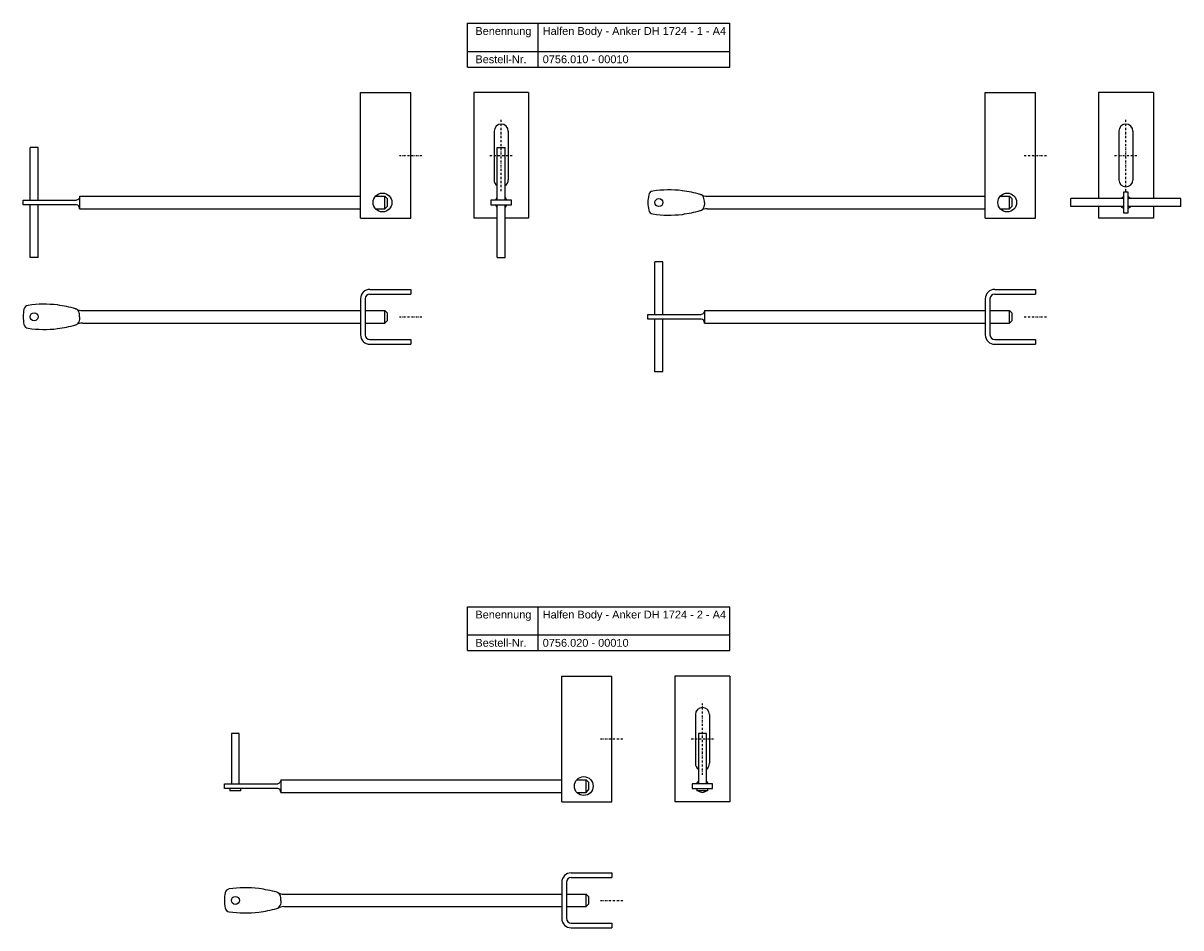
# Model space of a CAD drawing. Header units: millimetres. Extents: x 4063 to 4801, y 250 to 826.
import ezdxf

# ---------------------------------------------------------------- set-up
doc = ezdxf.new("R2010")
doc.units = ezdxf.units.MM
doc.header["$LTSCALE"] = 10
doc.linetypes.add('STRICHPUNKT2', pattern=[0.5, 0.25, -0.125, 0, -0.125])
doc.layers.add('HALFEN', color=2, linetype='Continuous')
doc.styles.add('ARIAL50', font='ARIAL.TTF', dxfattribs={"height": 5})

msp = doc.modelspace()

# ---------------------------------------------------------------- linework, layer by layer
at = {"layer": 'HALFEN'}
for p, q in [((4346.06, 826.41), (4513.26, 826.41)), ((4346.06, 798.41), (4346.06, 826.41)), ((4391.02, 798.41), (4391.02, 826.41)), ((4513.26, 798.41), (4513.26, 826.41)), ((4346.06, 808.41), (4513.26, 808.41)), ((4346.06, 798.41), (4513.26, 798.41)), ((4277.88, 782.15), (4309.88, 782.15)), ((4277.88, 702.15), (4277.88, 782.15)), ((4309.88, 702.15), (4309.88, 782.15)), ((4350.01, 782.15), (4350.01, 702.15)), ((4385.01, 782.15), (4350.01, 782.15)), ((4385.01, 782.15), (4385.01, 702.15)), ((4676.01, 782.15), (4708.01, 782.15)), ((4676.01, 702.15), (4676.01, 782.15)), ((4708.01, 702.15), (4708.01, 782.15)), ((4748.13, 782.15), (4748.13, 714.65)), ((4783.13, 782.15), (4748.13, 782.15)), ((4783.13, 782.15), (4783.13, 714.65)), ((4363.01, 757.65), (4363.01, 726.65)), ((4372.01, 757.65), (4372.01, 726.65)), ((4761.13, 757.65), (4761.13, 726.65)), ((4770.13, 757.65), (4770.13, 726.65)), ((4067.38, 713.65), (4067.38, 747.15)), ((4072.38, 747.15), (4067.38, 747.15)), ((4072.38, 713.65), (4072.38, 747.15)), ((4365.01, 713.65), (4365.01, 747.15)), ((4365.01, 747.15), (4370.01, 747.15)), ((4370.01, 713.65), (4370.01, 747.15)), ((4098.88, 716.15), (4277.88, 716.15)), ((4098.88, 716.15), (4098.88, 708.15)), ((4287.41, 716.15), (4293.38, 716.15)), ((4293.38, 716.15), (4294.88, 714.65)), ((4293.38, 708.15), (4293.38, 716.15)), ((4494.39, 717.33), (4494.51, 717.3)), ((4498.8, 716.15), (4676.01, 716.15)), ((4685.53, 716.15), (4691.51, 716.15)), ((4691.51, 716.15), (4693.01, 714.65)), ((4691.51, 708.15), (4691.51, 716.15)), ((4062.88, 713.65), (4096.88, 713.65)), ((4062.88, 710.65), (4062.88, 713.65)), ((4096.88, 710.65), (4062.88, 710.65)), ((4067.38, 677.15), (4067.38, 710.65)), ((4072.38, 677.15), (4072.38, 710.65)), ((4293.38, 708.15), (4294.88, 709.65)), ((4294.88, 714.65), (4294.88, 709.65)), ((4365.01, 677.15), (4365.01, 710.65)), ((4370.01, 677.15), (4370.01, 710.65)), ((4691.51, 708.15), (4693.01, 709.65)), ((4693.01, 714.65), (4693.01, 709.65)), ((4764.13, 714.65), (4730.63, 714.65)), ((4730.63, 709.65), (4730.63, 714.65)), ((4764.13, 709.65), (4730.63, 709.65)), ((4748.13, 709.65), (4748.13, 702.15)), ((4800.63, 714.65), (4767.13, 714.65)), ((4800.63, 709.65), (4767.13, 709.65)), ((4783.13, 709.65), (4783.13, 702.15)), ((4800.63, 709.65), (4800.63, 714.65)), ((4098.88, 708.15), (4277.88, 708.15)), ((4277.88, 702.15), (4309.88, 702.15)), ((4287.41, 708.15), (4293.38, 708.15)), ((4365.01, 702.15), (4350.01, 702.15)), ((4385.01, 702.15), (4370.01, 702.15)), ((4494.39, 706.97), (4494.51, 707)), ((4498.8, 708.15), (4676.01, 708.15)), ((4676.01, 702.15), (4708.01, 702.15)), ((4685.53, 708.15), (4691.51, 708.15)), ((4783.13, 702.15), (4748.13, 702.15)), ((4072.38, 677.15), (4067.38, 677.15)), ((4365.01, 677.15), (4370.01, 677.15)), ((4465.51, 640.84), (4465.51, 674.34)), ((4470.51, 674.34), (4465.51, 674.34)), ((4470.51, 640.84), (4470.51, 674.34)), ((4283.88, 656.84), (4309.88, 656.84)), ((4309.88, 656.84), (4309.88, 653.84)), ((4682.01, 656.84), (4708.01, 656.84)), ((4708.01, 656.84), (4708.01, 653.84)), ((4277.88, 650.84), (4277.88, 627.84)), ((4280.88, 650.84), (4280.88, 627.84)), ((4283.88, 653.84), (4309.88, 653.84)), ((4676.01, 650.84), (4676.01, 627.84)), ((4679.01, 650.84), (4679.01, 627.84)), ((4682.01, 653.84), (4708.01, 653.84)), ((4096.27, 644.52), (4096.39, 644.48)), ((4100.67, 643.34), (4277.88, 643.34)), ((4280.88, 643.34), (4293.38, 643.34)), ((4293.38, 635.34), (4293.38, 643.34)), ((4293.38, 643.34), (4294.88, 641.84)), ((4497.01, 643.34), (4676.01, 643.34)), ((4497.01, 643.34), (4497.01, 635.34)), ((4679.01, 643.34), (4691.51, 643.34)), ((4691.51, 635.34), (4691.51, 643.34)), ((4691.51, 643.34), (4693.01, 641.84)), ((4100.67, 635.34), (4277.88, 635.34)), ((4280.88, 635.34), (4293.38, 635.34)), ((4293.38, 635.34), (4294.88, 636.84)), ((4294.88, 641.84), (4294.88, 636.84)), ((4461.01, 640.84), (4495.01, 640.84)), ((4461.01, 637.84), (4461.01, 640.84)), ((4495.01, 637.84), (4461.01, 637.84)), ((4465.51, 604.34), (4465.51, 637.84)), ((4470.51, 604.34), (4470.51, 637.84)), ((4497.01, 635.34), (4676.01, 635.34)), ((4679.01, 635.34), (4691.51, 635.34)), ((4691.51, 635.34), (4693.01, 636.84)), ((4693.01, 641.84), (4693.01, 636.84)), ((4096.27, 634.15), (4096.39, 634.19)), ((4283.88, 624.84), (4309.88, 624.84)), ((4283.88, 621.84), (4309.88, 621.84)), ((4309.88, 624.84), (4309.88, 621.84)), ((4682.01, 624.84), (4708.01, 624.84)), ((4682.01, 621.84), (4708.01, 621.84)), ((4708.01, 624.84), (4708.01, 621.84)), ((4470.51, 604.34), (4465.51, 604.34)), ((4346.06, 454.66), (4513.26, 454.66)), ((4346.06, 426.66), (4346.06, 454.66)), ((4391.02, 426.66), (4391.02, 454.66)), ((4513.26, 426.66), (4513.26, 454.66)), ((4346.06, 436.66), (4513.26, 436.66)), ((4346.06, 426.66), (4513.26, 426.66)), ((4406.13, 410.4), (4438.13, 410.4)), ((4406.13, 330.4), (4406.13, 410.4)), ((4438.13, 330.4), (4438.13, 410.4)), ((4478.26, 410.4), (4478.26, 330.4)), ((4513.26, 410.4), (4478.26, 410.4)), ((4513.26, 410.4), (4513.26, 330.4)), ((4491.26, 385.9), (4491.26, 354.9)), ((4500.26, 385.9), (4500.26, 354.9)), ((4195.63, 373.9), (4195.63, 341.9)), ((4200.63, 373.9), (4195.63, 373.9)), ((4200.63, 341.9), (4200.63, 373.9)), ((4493.26, 373.9), (4493.26, 341.9)), ((4498.26, 373.9), (4493.26, 373.9)), ((4498.26, 341.9), (4498.26, 373.9)), ((4191.13, 341.9), (4225.13, 341.9)), ((4191.13, 338.9), (4191.13, 341.9)), ((4227.13, 344.4), (4406.13, 344.4)), ((4227.13, 344.4), (4227.13, 336.4)), ((4415.65, 344.4), (4421.63, 344.4)), ((4421.63, 344.4), (4423.13, 342.9)), ((4421.63, 336.4), (4421.63, 344.4)), ((4423.13, 342.9), (4423.13, 337.9)), ((4225.13, 338.9), (4191.13, 338.9)), ((4194.63, 338.9), (4194.63, 337.4)), ((4201.63, 337.4), (4194.63, 337.4)), ((4201.63, 337.4), (4201.63, 338.9)), ((4227.13, 336.4), (4406.13, 336.4)), ((4415.65, 336.4), (4421.63, 336.4)), ((4421.63, 336.4), (4423.13, 337.9)), ((4492.26, 338.9), (4492.26, 337.4)), ((4499.26, 337.4), (4492.26, 337.4)), ((4499.26, 337.4), (4499.26, 338.9)), ((4406.13, 330.4), (4438.13, 330.4)), ((4513.26, 330.4), (4478.26, 330.4)), ((4412.13, 285.08), (4438.13, 285.08)), ((4412.13, 282.08), (4438.13, 282.08)), ((4438.13, 285.08), (4438.13, 282.08)), ((4406.13, 279.08), (4406.13, 256.08)), ((4409.13, 279.08), (4409.13, 256.08)), ((4224.51, 272.77), (4224.63, 272.73)), ((4228.92, 271.58), (4406.13, 271.58)), ((4409.13, 271.58), (4421.63, 271.58)), ((4421.63, 263.58), (4421.63, 271.58)), ((4421.63, 271.58), (4423.13, 270.08)), ((4423.13, 270.08), (4423.13, 265.08)), ((4224.51, 262.4), (4224.63, 262.44)), ((4228.92, 263.58), (4406.13, 263.58)), ((4409.13, 263.58), (4421.63, 263.58)), ((4421.63, 263.58), (4423.13, 265.08)), ((4412.13, 253.08), (4438.13, 253.08)), ((4438.13, 253.08), (4438.13, 250.08)), ((4412.13, 250.08), (4438.13, 250.08))]:
    msp.add_line(p, q, dxfattribs=at)
at = {"layer": 'HALFEN', "color": 1, "linetype": 'STRICHPUNKT2', "ltscale": 0.5}
for p, q in [((4367.51, 719.4), (4367.51, 764.9)), ((4765.63, 719.4), (4765.63, 764.9)), ((4302.63, 742.15), (4317.13, 742.15)), ((4360.26, 742.15), (4374.76, 742.15)), ((4700.76, 742.15), (4715.26, 742.15)), ((4758.38, 742.15), (4772.88, 742.15)), ((4302.63, 639.34), (4317.13, 639.34)), ((4700.76, 639.34), (4715.26, 639.34)), ((4495.76, 347.65), (4495.76, 393.15)), ((4430.88, 370.4), (4445.38, 370.4)), ((4488.51, 370.4), (4503.01, 370.4)), ((4430.88, 267.58), (4445.38, 267.58))]:
    msp.add_line(p, q, dxfattribs=at)
at = {"layer": 'HALFEN'}
for points in [[(4767.13, 705.65), (4767.13, 718.65), (4764.13, 718.65), (4764.13, 705.65)], [(4361.01, 710.65), (4374.01, 710.65), (4374.01, 713.65), (4361.01, 713.65)], [(4489.26, 338.9), (4502.26, 338.9), (4502.26, 341.9), (4489.26, 341.9)]]:
    msp.add_lwpolyline(points, close=True, dxfattribs=at)
for centre, radius in [((4291.88, 712.15), 6), ((4690.01, 712.15), 6), ((4468.01, 712.15), 2.55), ((4069.88, 639.34), 2.55), ((4420.13, 340.4), 6), ((4198.13, 267.58), 2.55)]:
    msp.add_circle(centre, radius, dxfattribs=at)
for centre, radius, start, end in [((4367.51, 757.65), 4.5, 0, 180), ((4765.63, 757.65), 4.5, 0, 180), ((4367.51, 726.65), 4.5, 180, 236.25101), ((4367.51, 726.65), 4.5, 303.74899, 0), ((4765.63, 726.65), 4.5, 180, 0), ((4491, 711.44), 30, 169.27972, 178.638), ((4464.47, 716.46), 3, 96.76983, 169.27972), ((4474.44, 649.24), 70.95, 83.11237, 98.37122), ((4468.59, 620.72), 100, 75.04435, 81.73937), ((4493.67, 714.42), 3, 20.79306, 73.56938), ((4498.8, 724.15), 8, 242.20315, 270), ((4765.63, 712.15), 4, 112.02431, 141.31781), ((4765.63, 712.15), 4, 38.68219, 67.97569), ((4367.51, 712.15), 4, 128.68219, 157.97569), ((4367.51, 712.15), 4, 202.02431, 231.31781), ((4367.51, 712.15), 4, 22.02431, 51.31781), ((4367.51, 712.15), 4, 308.68219, 337.97569), ((4491, 712.86), 30, 181.362, 190.72028), ((4493.67, 709.88), 3, 286.43062, 339.20694), ((4765.63, 712.15), 4, 218.68219, 247.97569), ((4765.63, 712.15), 4, 292.02431, 321.31781), ((4464.47, 707.84), 3, 190.72028, 263.23017), ((4474.44, 775.06), 70.95, 261.62878, 276.88763), ((4468.59, 803.58), 100, 278.26063, 284.95565), ((4498.8, 700.15), 8, 90, 117.79685), ((4283.88, 650.84), 6, 90, 180), ((4682.01, 650.84), 6, 90, 180), ((4283.88, 650.84), 3, 90, 180), ((4682.01, 650.84), 3, 90, 180), ((4092.88, 638.62), 30, 169.27972, 178.638), ((4066.35, 643.65), 3, 96.76983, 169.27972), ((4076.32, 576.43), 70.95, 83.11237, 98.37122), ((4070.47, 547.91), 100, 75.04435, 81.73937), ((4095.54, 641.61), 3, 20.79306, 73.56938), ((4100.67, 651.34), 8, 242.20315, 270), ((4092.88, 640.05), 30, 181.362, 190.72028), ((4066.35, 635.03), 3, 190.72028, 263.23017), ((4095.54, 637.07), 3, 286.43062, 339.20694), ((4100.67, 627.34), 8, 90, 117.79685), ((4076.32, 702.25), 70.95, 261.62878, 276.88763), ((4070.47, 730.77), 100, 278.26063, 284.95565), ((4283.88, 627.84), 6, 180, 270), ((4283.88, 627.84), 3, 180, 270), ((4682.01, 627.84), 6, 180, 270), ((4682.01, 627.84), 3, 180, 270), ((4495.76, 385.9), 4.5, 0, 180), ((4495.76, 354.9), 4.5, 180, 236.25101), ((4495.76, 354.9), 4.5, 303.74899, 0), ((4495.76, 340.4), 4, 128.68219, 157.97569), ((4495.76, 340.4), 4, 22.02431, 51.31781), ((4495.76, 340.4), 4, 202.02431, 208.95502), ((4495.76, 340.4), 4, 228.59038, 311.40962), ((4495.76, 340.4), 4, 331.04498, 337.97569), ((4412.13, 279.08), 6, 90, 180), ((4412.13, 279.08), 3, 90, 180), ((4194.59, 271.89), 3, 96.76983, 169.27972), ((4204.56, 204.67), 70.95, 83.11237, 98.37122), ((4198.71, 176.15), 100, 75.04435, 81.73937), ((4221.12, 266.87), 30, 169.27972, 178.638), ((4221.12, 268.3), 30, 181.362, 190.72028), ((4223.79, 269.85), 3, 20.79306, 73.56938), ((4228.92, 279.58), 8, 242.20315, 270), ((4194.59, 263.28), 3, 190.72028, 263.23017), ((4204.56, 330.49), 70.95, 261.62878, 276.88763), ((4198.71, 359.01), 100, 278.26063, 284.95565), ((4223.79, 265.32), 3, 286.43062, 339.20694), ((4228.92, 255.58), 8, 90, 117.79685), ((4412.13, 256.08), 6, 180, 270), ((4412.13, 256.08), 3, 180, 270)]:
    msp.add_arc(centre, radius, start, end, dxfattribs=at)
at = {"layer": 'HALFEN', "extrusion": (0, 0, -1)}
for centre, major_axis, ratio, end_param in [((4096.88, 716.15), (0, 2.5), 0.8, 3.141593), ((4495.01, 712.15), (0, 4.9), 0.408425, 2.319797), ((4495.01, 643.34), (0, 2.5), 0.8, 3.141593), ((4096.88, 639.34), (0, 4.9), 0.408425, 2.319797), ((4225.13, 344.4), (0, 2.5), 0.8, 3.141593), ((4225.13, 267.58), (0, 4.9), 0.408425, 2.319797)]:
    msp.add_ellipse(centre, major_axis=major_axis, ratio=ratio, start_param=1.570796, end_param=end_param, dxfattribs=at)
at = {"layer": 'HALFEN'}
for centre, major_axis, ratio, start_param, end_param in [((4096.88, 708.15), (0, 2.5), 0.8, -1.570796, 0), ((4495.01, 712.15), (0, 4.9), 0.408425, 4.712389, 5.46139), ((4096.88, 639.34), (0, 4.9), 0.408425, 4.712389, 5.46139), ((4495.01, 635.34), (0, 2.5), 0.8, -1.570796, 0), ((4225.13, 336.4), (0, 2.5), 0.8, -1.570796, 0), ((4225.13, 267.58), (0, 4.9), 0.408425, 4.712389, 5.46139)]:
    msp.add_ellipse(centre, major_axis=major_axis, ratio=ratio, start_param=start_param, end_param=end_param, dxfattribs=at)

# ---------------------------------------------------------------- texts
at = {"layer": 'HALFEN', "style": 'ARIAL50'}
for s, p in [('Benennung', (4351.06, 818.91)), ('Halfen Body - Anker DH 1724 - 1 - A4', (4393.97, 818.91)), ('Bestell-Nr.', (4351.06, 800.91)), ('0756.010 - 00010', (4393.97, 800.91)), ('Benennung', (4351.06, 447.16)), ('Halfen Body - Anker DH 1724 - 2 - A4', (4393.97, 447.16)), ('Bestell-Nr.', (4351.06, 429.16)), ('0756.020 - 00010', (4393.97, 429.16))]:
    msp.add_text(s, height=5, dxfattribs=at).set_placement(p)

doc.saveas('drawing.dxf')
